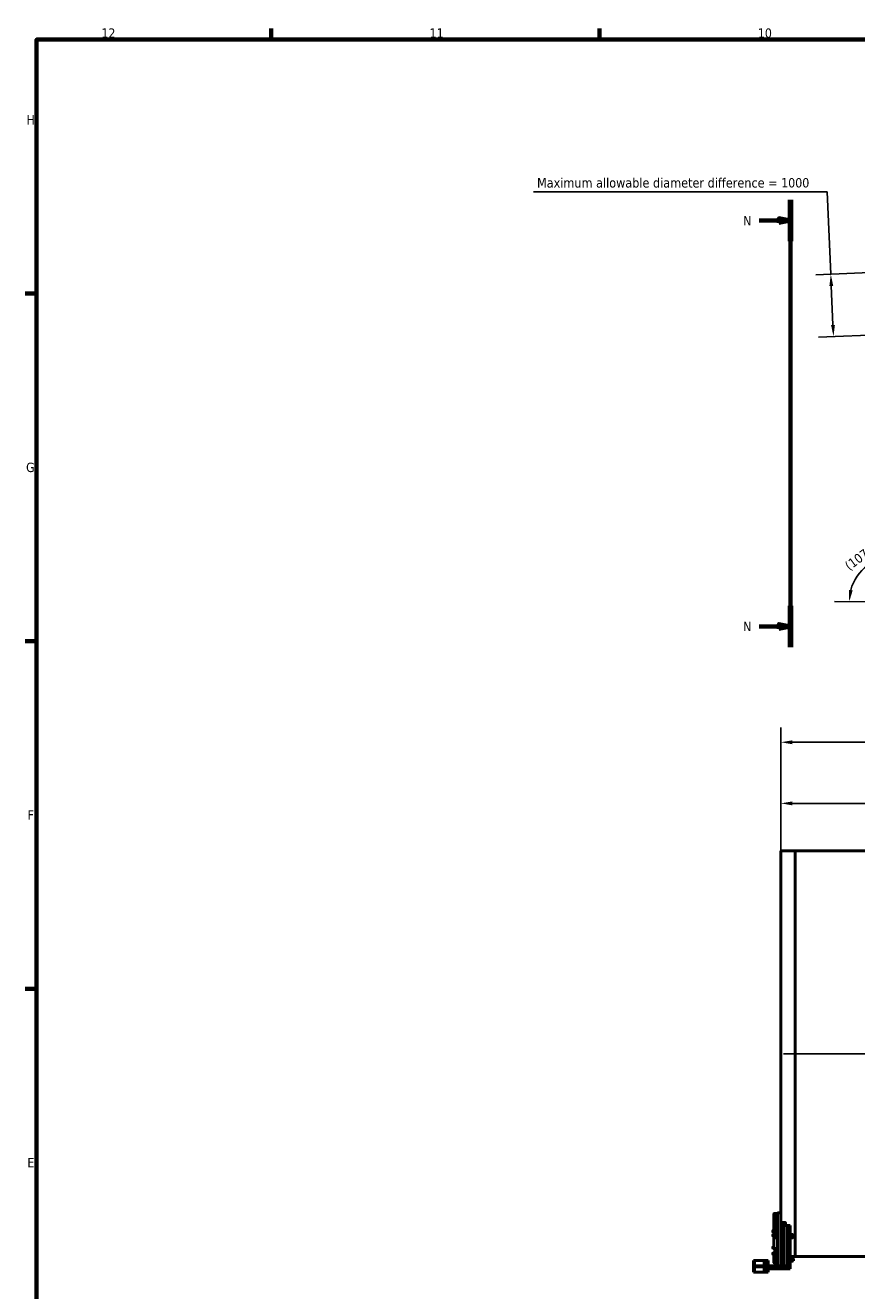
# Model space of a CAD drawing. Header units: millimetres. Extents: x 0 to 63075, y 0 to 44550.
# Tile 8 of 49: x 1320 to 14633, y 23006 to 43280. Entities that reach past the tile are written whole.
import ezdxf

# ---------------------------------------------------------------- set-up
doc = ezdxf.new("R2010")
doc.units = ezdxf.units.MM
doc.header["$LTSCALE"] = 75
doc.linetypes.add('CHAIN', pattern=[0.3543, 0.2362, -0.0295, 0.0591, -0.0295])
for name, color, linetype, lineweight in [('Border (ISO)', 7, 'Continuous', 70), ('Centerline (ISO)', 7, 'Continuous', 25), ('Dimension (ISO)', 7, 'Continuous', 25), ('Section Line (ISO)', 7, 'CHAIN', 70), ('Visible (ISO)', 7, 'Continuous', 50)]:
    doc.layers.add(name, color=color, linetype=linetype, lineweight=lineweight)
doc.styles.add('Label Text (ISO)', font='tahoma.ttf')
doc.styles.add('Note Text (ISO)', font='tahoma.ttf')
doc.dimstyles.new('Default (ISO)', dxfattribs={"dimscale": 75, "dimtxt": 2, "dimasz": 2.5, "dimexe": 3.175, "dimexo": 0, "dimgap": 0.762, "dimtad": 1, "dimrnd": 1e-08, "dimtxsty": 'Note Text (ISO)', "dimcen": 0.09, "dimdle": 10, "dimclrd": 256, "dimclre": 256, "dimclrt": 256, "dimazin": 2, "dimtfac": 1, "dimtmove": 0, "dimatfit": 3, "dimfxl": 1, "dimtolj": 1, "dimtzin": 0, "dimlwd": -1, "dimlwe": -1, "dimarcsym": 0})

# ---------------------------------------------------------------- blocks, each defined once
blk = doc.blocks.new('Borders Default Border')
at = {"layer": 'Border (ISO)'}
for p, q in [((70.08, 574), (70.08, 576.4)), ((140.17, 574), (140.17, 576.4)), ((20, 519.75), (17.6, 519.75)), ((20, 445.5), (17.6, 445.5)), ((20, 371.25), (17.6, 371.25))]:
    blk.add_line(p, q, dxfattribs=at)
at = {"layer": 'Border (ISO)', "flags": 128}
blk.add_lwpolyline([(20, 20), (20, 574), (821, 574), (821, 20), (20, 20)], dxfattribs=at)
at = {"layer": 'Border (ISO)', "char_height": 2, "attachment_point": 7, "style": 'Label Text (ISO)'}
for s, insert in [('12', (33.84, 574.4)), ('11', (103.92, 574.4)), ('10', (174.01, 574.36)), ('H', (17.87, 555.87)), ('G', (17.77, 481.59)), ('F', (18.08, 407.37)), ('E', (18.03, 333.12))]:
    blk.add_mtext(s, dxfattribs=dict(at, insert=insert))
blk = doc.blocks.new('*D7')
at = {"layer": 'Defpoints', "color": 0, "transparency": 16777216}
for p in [(13418, 30814), (13418, 30054), (23168, 26804)]:
    blk.add_point(p, dxfattribs=at)
at = {"layer": 'Dimension (ISO)', "transparency": 16777216}
for p, q in [((13418, 30054), (13418, 31052)), ((23168, 26804), (23168, 31052)), ((22980, 30814), (13605, 30814))]:
    blk.add_line(p, q, dxfattribs=at)
for points in [[(13605, 30845), (13605, 30782), (13418, 30814)], [(22980, 30845), (22980, 30782), (23168, 30814)]]:
    blk.add_solid(points, dxfattribs=at)
at = {"layer": 'Dimension (ISO)', "transparency": 16777216, "insert": (17665, 31027), "char_height": 150, "attachment_point": 1, "style": 'Note Text (ISO)'}
blk.add_mtext('\\A1;9750', dxfattribs=at)
blk = doc.blocks.new('*D15')
at = {"layer": 'Defpoints', "color": 0, "transparency": 16777216}
for p in [(40267, 31793), (13418, 30054), (40267, 30054)]:
    blk.add_point(p, dxfattribs=at)
at = {"layer": 'Dimension (ISO)', "transparency": 16777216}
for p, q in [((13418, 30054), (13418, 32031)), ((40267, 30054), (40267, 32031)), ((13605, 31793), (40080, 31793))]:
    blk.add_line(p, q, dxfattribs=at)
for points in [[(13605, 31824), (13605, 31761), (13418, 31793)], [(40080, 31824), (40080, 31761), (40267, 31793)]]:
    blk.add_solid(points, dxfattribs=at)
at = {"layer": 'Dimension (ISO)', "transparency": 16777216, "insert": (26571, 32006), "char_height": 150, "attachment_point": 1, "style": 'Note Text (ISO)'}
blk.add_mtext('\\A1;30000', dxfattribs=at)
blk = doc.blocks.new('*D34')
at = {"layer": 'Defpoints', "color": 0, "transparency": 16777216}
for p in [(39607, 40381), (14219, 39291), (15835, 38359)]:
    blk.add_point(p, dxfattribs=at)
at = {"layer": 'Dimension (ISO)', "transparency": 16777216}
for p, q in [((9457, 40612), (14162, 40612)), ((14162, 40612), (14219, 39291)), ((39607, 40381), (13981, 39280)), ((14254, 38479), (14227, 39103)), ((15835, 38359), (14024, 38281))]:
    blk.add_line(p, q, dxfattribs=at)
for points in [[(14258, 39105), (14196, 39102), (14219, 39291)], [(14285, 38480), (14223, 38478), (14262, 38292)]]:
    blk.add_solid(points, dxfattribs=at)
at = {"layer": 'Dimension (ISO)', "transparency": 16777216, "insert": (9514, 40833), "char_height": 150, "attachment_point": 1, "style": 'Note Text (ISO)'}
blk.add_mtext('\\A1;\\fTahoma|b0|i0;\\H152.8662;Maximum allowable diameter difference = \\fTahoma|b0|i0;\\H150.0000;1000', dxfattribs=at)
blk = doc.blocks.new('2dTransSection3')
at = {"layer": 'Section Line (ISO)', "linetype": 'Continuous'}
for p, q in [((180.99, 539.77), (180.99, 444.24)), ((174.32, 535.34), (178.49, 535.34)), ((180.99, 535.34), (178.49, 535.84)), ((178.49, 535.84), (178.49, 534.84)), ((178.49, 535.34), (180.99, 535.34)), ((178.49, 534.84), (180.99, 535.34)), ((180.99, 448.66), (178.49, 449.16)), ((178.49, 449.16), (178.49, 448.16)), ((174.32, 448.66), (178.49, 448.66)), ((178.49, 448.66), (180.99, 448.66)), ((178.49, 448.16), (180.99, 448.66))]:
    blk.add_line(p, q, dxfattribs=at)
at = {"layer": 'Section Line (ISO)', "linetype": 'Continuous', "lineweight": 140}
for p, q in [((180.99, 539.77), (180.99, 530.92)), ((180.99, 453.08), (180.99, 444.24))]:
    blk.add_line(p, q, dxfattribs=at)
at = {"layer": 'Section Line (ISO)', "linetype": 'Continuous', "flags": 128}
for points in [[(178.49, 534.84), (180.99, 535.34), (178.49, 535.84), (178.49, 534.84)], [(178.49, 448.16), (180.99, 448.66), (178.49, 449.16), (178.49, 448.16)]]:
    blk.add_lwpolyline(points, dxfattribs=at)
at = {"layer": 'Section Line (ISO)'}
for points in [[(178.49, 534.84), (180.99, 535.34), (178.49, 535.84), (178.49, 534.84)], [(178.49, 448.16), (180.99, 448.66), (178.49, 449.16), (178.49, 448.16)]]:
    blk.add_solid(points, dxfattribs=at)
at = {"layer": 'Section Line (ISO)', "char_height": 2, "attachment_point": 7, "style": 'Label Text (ISO)'}
for insert in [(170.86, 534.34), (170.86, 447.66)]:
    blk.add_mtext('N', dxfattribs=dict(at, insert=insert))
blk = doc.blocks.new('*D60')
at = {"layer": 'Defpoints', "color": 0, "transparency": 16777216}
for p in [(15898, 36237), (15004, 34728), (15236, 34044), (15237, 34044)]:
    blk.add_point(p, dxfattribs=at)
at = {"layer": 'Dimension (ISO)', "transparency": 16777216}
blk.add_line((15236, 34044), (14276, 34046), dxfattribs=at)
blk.add_arc((15237, 34044), 723, 88.1379, 164.9486, dxfattribs=at)
for points in [[(15265, 34796), (15255, 34735), (15445, 34735)], [(14570, 34227), (14508, 34235), (14514, 34045)]]:
    blk.add_solid(points, dxfattribs=at)
at = {"layer": 'Dimension (ISO)', "transparency": 16777216, "insert": (14425, 34659), "char_height": 150, "attachment_point": 1, "rotation": 36.5432, "style": 'Note Text (ISO)'}
blk.add_mtext('\\A1;(107°)', dxfattribs=at)

msp = doc.modelspace()

# ---------------------------------------------------------------- linework, layer by layer
at = {"layer": 'Centerline (ISO)', "linetype": 'Continuous'}
msp.add_line((13462.2977, 26803.5925), (40222.8084, 26803.5925), dxfattribs=at)
at = {"layer": 'Visible (ISO)'}
for p, q in [((13417.7977, 30053.5925), (13417.7977, 24254.1374)), ((13649.7977, 30053.5925), (13417.7977, 30053.5925)), ((13649.7977, 30053.5925), (13649.7977, 23553.5925)), ((13649.7977, 30053.5925), (26924.5524, 30053.5925)), ((13649.7977, 23553.5925), (13649.7977, 30053.5925)), ((13305.7977, 24234.3765), (13305.7977, 24207.5297)), ((13305.7977, 24207.5297), (13305.7977, 23973.7029)), ((13315.7977, 23980.4111), (13315.7977, 24207.5297)), ((13319.7977, 24245.1611), (13367.7977, 24245.1611)), ((13319.7977, 24241.3765), (13367.7977, 24241.3765)), ((13367.7977, 24214.5297), (13319.7977, 24214.5297)), ((13367.7977, 24209.5297), (13319.7977, 24209.5297)), ((13322.7977, 24205.6186), (13322.7977, 24209.2788)), ((13322.7977, 23980.7029), (13322.7977, 24205.6186)), ((13367.7977, 24234.1374), (13367.7977, 24254.1374)), ((13417.7977, 24254.1374), (13367.7977, 24254.1374)), ((13367.7977, 24234.1374), (13367.7977, 23404.1374)), ((13417.7977, 24254.1374), (13417.7977, 24234.1374)), ((13417.7977, 24234.1374), (13417.7977, 23404.1374)), ((13292.7976, 23967.2031), (13293.8025, 23968.9436)), ((13292.7976, 23967.2031), (13292.7976, 23965.5055)), ((13292.7976, 23965.5055), (13292.7976, 23955.0255)), ((13292.7976, 23955.0255), (13292.7976, 23944.7231)), ((13292.7976, 23944.7231), (13292.7976, 23943.2031)), ((13292.7976, 23943.2031), (13293.8025, 23941.4627)), ((13301.9976, 23969.058), (13293.8694, 23969.058)), ((13301.9976, 23961.9529), (13293.8694, 23961.9529)), ((13301.9976, 23948.098), (13293.8694, 23948.098)), ((13301.9976, 23941.3482), (13293.8694, 23941.3482)), ((13301.9976, 23969.058), (13301.9976, 23961.9529)), ((13301.9976, 23966.4481), (13302.7977, 23966.4481)), ((13301.9976, 23961.9529), (13301.9976, 23948.098)), ((13301.9976, 23948.098), (13301.9976, 23941.3482)), ((13301.9976, 23943.9581), (13302.7977, 23943.9581)), ((13302.7977, 23969.4531), (13303.5477, 23970.2031)), ((13302.7977, 23940.9531), (13302.7977, 23969.4531)), ((13302.7977, 23940.9531), (13303.5477, 23940.2031)), ((13303.5477, 23970.2031), (13303.5477, 23940.2031)), ((13303.5477, 23970.2031), (13305.7977, 23970.2031)), ((13303.5477, 23940.2031), (13305.7977, 23940.2031)), ((13305.7977, 23973.7029), (13305.7977, 23946.8561)), ((13305.7977, 23939.3561), (13305.7977, 23946.8561)), ((13305.7977, 23939.3561), (13305.7977, 23932.526)), ((13305.7977, 23928.1958), (13305.7977, 23932.526)), ((13305.7977, 23694.6958), (13305.7977, 23928.1958)), ((13315.7977, 23946.8561), (13315.7977, 23939.3561)), ((13318.0477, 23940.2031), (13315.7977, 23940.2031)), ((13315.7977, 23932.526), (13315.7977, 23939.3561)), ((13315.7977, 23932.526), (13315.7977, 23928.1958)), ((13318.0477, 23940.2031), (13318.0477, 23948.6545)), ((13318.7977, 23940.9531), (13318.0477, 23940.2031)), ((13318.7977, 23948.7926), (13318.7977, 23940.9531)), ((13318.7977, 23947.2031), (13322.7977, 23947.2031)), ((13319.7977, 24003.0009), (13322.7977, 24003.0009)), ((13319.7977, 23980.7029), (13367.7977, 23980.7029)), ((13367.7977, 23953.8561), (13319.7977, 23953.8561)), ((13367.7977, 23948.8561), (13319.7977, 23948.8561)), ((13319.7977, 23924.7317), (13367.7977, 23924.7317)), ((13322.7977, 23924.7317), (13322.7977, 23948.8561)), ((13354.7976, 24034.783), (13355.247, 24035.5614)), ((13354.7976, 24034.783), (13354.7976, 24034.0521)), ((13354.7976, 24034.0521), (13354.7976, 24024.8459)), ((13354.7976, 24024.8459), (13354.7976, 24013.5769)), ((13354.7976, 24013.5769), (13354.7976, 24010.783)), ((13354.7976, 24010.783), (13355.247, 24010.0046)), ((13363.9976, 24036.4332), (13355.8694, 24036.4332)), ((13363.9976, 24031.6709), (13355.8694, 24031.6709)), ((13363.9976, 24018.0208), (13355.8694, 24018.0208)), ((13363.9976, 24009.1329), (13355.8694, 24009.1329)), ((13363.9976, 24036.4332), (13363.9976, 24031.6709)), ((13363.9976, 24034.028), (13364.7977, 24034.028)), ((13363.9976, 24031.6709), (13363.9976, 24018.0208)), ((13363.9976, 24018.0208), (13363.9976, 24009.1329)), ((13363.9976, 24011.538), (13364.7977, 24011.538)), ((13364.7977, 24037.033), (13365.5477, 24037.783)), ((13364.7977, 24008.533), (13364.7977, 24037.033)), ((13364.7977, 24008.533), (13365.5477, 24007.783)), ((13365.5477, 24037.783), (13365.5477, 24007.783)), ((13365.5477, 24037.783), (13367.7977, 24037.783)), ((13365.5477, 24007.783), (13367.7977, 24007.783)), ((13437.7977, 23986.2045), (13417.7977, 23986.2045)), ((13437.7977, 24017.3354), (13437.7977, 24062.6508)), ((13440.0477, 24037.783), (13437.7977, 24037.783)), ((13437.7977, 24017.3354), (13437.7977, 24004.0462)), ((13440.0477, 24007.783), (13437.7977, 24007.783)), ((13437.7977, 24004.0462), (13437.7977, 23987.1414)), ((13437.7977, 23987.1414), (13437.7977, 23986.2045)), ((13440.0477, 24007.783), (13440.0477, 24037.783)), ((13440.7977, 24037.033), (13440.0477, 24037.783)), ((13440.7977, 24008.533), (13440.0477, 24007.783)), ((13440.7977, 24037.033), (13440.7977, 24008.533)), ((13440.7977, 24034.033), (13441.675, 24035.5526)), ((13440.7977, 24011.533), (13441.675, 24010.0135)), ((13442.0113, 24048.4228), (13467.7977, 24048.4228)), ((13442.3025, 24036.4286), (13454.0929, 24036.4286)), ((13442.3025, 24027.5206), (13454.0929, 24027.5206)), ((13442.3025, 24013.875), (13454.0929, 24013.875)), ((13442.3025, 24009.1374), (13454.0929, 24009.1374)), ((13455.5977, 24034.033), (13454.7204, 24035.5526)), ((13455.5977, 24011.533), (13454.7204, 24010.0135)), ((13455.5977, 24011.533), (13455.5977, 24034.033)), ((13455.5977, 24030.783), (13463.5707, 24030.783)), ((13455.5977, 24014.783), (13463.5707, 24014.783)), ((13457.7977, 24098.9031), (13482.7977, 24098.9031)), ((13482.7977, 24080.777), (13457.7977, 24080.777)), ((13463.5707, 24014.783), (13463.5707, 24030.783)), ((13464.7977, 24029.5561), (13463.5707, 24030.783)), ((13464.7977, 24016.0099), (13463.5707, 24014.783)), ((13464.7977, 24029.5561), (13464.7977, 24016.0099)), ((13467.7977, 24048.4228), (13467.7977, 24033.4228)), ((13467.7977, 24033.4228), (13467.7977, 24048.4228)), ((13467.7977, 24048.4228), (13517.7977, 24048.4228)), ((13467.7977, 24033.4228), (13467.7977, 23404.1374)), ((13467.7977, 23404.1374), (13467.7977, 24033.4228)), ((13492.7977, 24076.5508), (13492.7977, 24094.6769)), ((13492.7977, 24076.5508), (13492.7977, 24048.4228)), ((13517.7977, 24048.4228), (13517.7977, 24033.4228)), ((13517.7977, 24033.4228), (13517.7977, 24048.4228)), ((13517.7977, 24048.4228), (13567.7977, 24048.4228)), ((13517.7977, 24033.4228), (13517.7977, 23404.1374)), ((13517.7977, 23404.1374), (13517.7977, 24033.4228)), ((13567.7977, 24048.4228), (13567.7977, 24033.4228)), ((13567.7977, 24033.4228), (13567.7977, 23404.1374)), ((13292.7976, 23904.7519), (13293.3684, 23905.7405)), ((13292.7976, 23904.7519), (13292.7976, 23902.2721)), ((13292.7976, 23902.2721), (13292.7976, 23891.1855)), ((13292.7976, 23891.1855), (13292.7976, 23881.6653)), ((13292.7976, 23881.6653), (13292.7976, 23880.7519)), ((13292.7976, 23880.7519), (13293.3684, 23879.7632)), ((13301.9976, 23906.4897), (13293.8694, 23906.4897)), ((13301.9976, 23898.0544), (13293.8694, 23898.0544)), ((13301.9976, 23884.3166), (13293.8694, 23884.3166)), ((13301.9976, 23879.014), (13293.8694, 23879.014)), ((13301.9976, 23906.4897), (13301.9976, 23898.0544)), ((13301.9976, 23903.9969), (13302.7977, 23903.9969)), ((13301.9976, 23898.0544), (13301.9976, 23884.3166)), ((13301.9976, 23884.3166), (13301.9976, 23879.014)), ((13301.9976, 23881.5069), (13302.7977, 23881.5069)), ((13302.7977, 23907.0019), (13303.5477, 23907.7519)), ((13302.7977, 23878.5019), (13302.7977, 23907.0019)), ((13302.7977, 23878.5019), (13303.5477, 23877.7519)), ((13303.5477, 23907.7519), (13303.5477, 23877.7519)), ((13303.5477, 23907.7519), (13305.7977, 23907.7519)), ((13303.5477, 23877.7519), (13305.7977, 23877.7519)), ((13367.7977, 23916.0715), (13319.7977, 23916.0715)), ((13340.2976, 23906.6374), (13340.2976, 23892.8874)), ((13340.2976, 23892.8874), (13340.2976, 23865.3874)), ((13340.2976, 23865.3874), (13340.2976, 23851.6374)), ((13361.9976, 23906.6374), (13342.7538, 23906.6374)), ((13361.9976, 23879.1374), (13342.7538, 23879.1374)), ((13361.9976, 23851.6374), (13342.7538, 23851.6374)), ((13361.9976, 23906.6374), (13361.9976, 23879.1374)), ((13361.9976, 23904.6924), (13362.7977, 23904.6924)), ((13361.9976, 23879.1374), (13361.9976, 23851.6374)), ((13361.9976, 23853.5824), (13362.7977, 23853.5824)), ((13362.7977, 23910.8874), (13364.0477, 23912.1374)), ((13362.7977, 23847.3874), (13362.7977, 23910.8874)), ((13362.7977, 23847.3874), (13364.0477, 23846.1374)), ((13364.0477, 23912.1374), (13364.0477, 23846.1374)), ((13364.0477, 23912.1374), (13367.7977, 23912.1374)), ((13364.0477, 23846.1374), (13367.7977, 23846.1374)), ((13571.5477, 23912.1374), (13567.7977, 23912.1374)), ((13571.5477, 23846.1374), (13567.7977, 23846.1374)), ((13571.5477, 23846.1374), (13571.5477, 23912.1374)), ((13572.7977, 23910.8874), (13571.5477, 23912.1374)), ((13572.7977, 23847.3874), (13571.5477, 23846.1374)), ((13572.7977, 23910.8874), (13572.7977, 23847.3874)), ((13572.7977, 23904.6874), (13573.9236, 23906.6374)), ((13572.7977, 23853.5874), (13573.9236, 23851.6374)), ((13576.3798, 23906.6374), (13600.2157, 23906.6374)), ((13576.3798, 23879.1374), (13600.2157, 23879.1374)), ((13576.3798, 23851.6374), (13600.2157, 23851.6374)), ((13603.7977, 23904.6874), (13602.6719, 23906.6374)), ((13603.7977, 23853.5874), (13602.6719, 23851.6374)), ((13603.7977, 23853.5874), (13603.7977, 23904.6874)), ((13603.7977, 23897.1374), (13620.3438, 23897.1374)), ((13603.7977, 23861.1374), (13620.3438, 23861.1374)), ((13620.3438, 23861.1374), (13620.3438, 23897.1374)), ((13622.7977, 23894.6836), (13620.3438, 23897.1374)), ((13622.7977, 23863.5912), (13620.3438, 23861.1374)), ((13622.7977, 23894.6836), (13622.7977, 23863.5912)), ((13292.7976, 23706.5295), (13293.8025, 23708.2699)), ((13292.7976, 23706.5295), (13292.7976, 23704.8318)), ((13292.7976, 23704.8318), (13292.7976, 23694.3518)), ((13292.7976, 23694.3518), (13292.7976, 23684.0495)), ((13292.7976, 23684.0495), (13292.7976, 23682.5295)), ((13292.7976, 23682.5295), (13293.8025, 23680.789)), ((13292.7976, 23611.4665), (13293.3684, 23612.4552)), ((13292.7976, 23611.4665), (13292.7976, 23608.9867)), ((13292.7976, 23608.9867), (13292.7976, 23597.9001)), ((13292.7976, 23597.9001), (13292.7976, 23588.3799)), ((13292.7976, 23588.3799), (13292.7976, 23587.4665)), ((13292.7976, 23587.4665), (13293.3684, 23586.4778)), ((13301.9976, 23708.3844), (13293.8694, 23708.3844)), ((13301.9976, 23701.2792), (13293.8694, 23701.2792)), ((13301.9976, 23687.4244), (13293.8694, 23687.4244)), ((13301.9976, 23680.6746), (13293.8694, 23680.6746)), ((13301.9976, 23613.2043), (13293.8694, 23613.2043)), ((13301.9976, 23604.769), (13293.8694, 23604.769)), ((13301.9976, 23591.0312), (13293.8694, 23591.0312)), ((13301.9976, 23585.7286), (13293.8694, 23585.7286)), ((13301.9976, 23708.3844), (13301.9976, 23701.2792)), ((13301.9976, 23705.7745), (13302.7977, 23705.7745)), ((13301.9976, 23701.2792), (13301.9976, 23687.4244)), ((13301.9976, 23687.4244), (13301.9976, 23680.6746)), ((13301.9976, 23683.2845), (13302.7977, 23683.2845)), ((13301.9976, 23613.2043), (13301.9976, 23604.769)), ((13301.9976, 23610.7115), (13302.7977, 23610.7115)), ((13301.9976, 23604.769), (13301.9976, 23591.0312)), ((13301.9976, 23591.0312), (13301.9976, 23585.7286)), ((13301.9976, 23588.2215), (13302.7977, 23588.2215)), ((13302.7977, 23708.7795), (13303.5477, 23709.5295)), ((13302.7977, 23680.2795), (13302.7977, 23708.7795)), ((13302.7977, 23680.2795), (13303.5477, 23679.5295)), ((13302.7977, 23613.7165), (13303.5477, 23614.4665)), ((13302.7977, 23585.2165), (13302.7977, 23613.7165)), ((13302.7977, 23585.2165), (13303.5477, 23584.4665)), ((13303.5477, 23709.5295), (13303.5477, 23679.5295)), ((13303.5477, 23709.5295), (13305.7977, 23709.5295)), ((13303.5477, 23679.5295), (13305.7977, 23679.5295)), ((13303.5477, 23614.4665), (13303.5477, 23584.4665)), ((13303.5477, 23614.4665), (13305.7977, 23614.4665)), ((13303.5477, 23584.4665), (13305.7977, 23584.4665)), ((13305.7977, 23675.8561), (13305.7977, 23694.6958)), ((13305.7977, 23675.1862), (13305.7977, 23675.8561)), ((13305.7977, 23675.1862), (13315.7977, 23675.1862)), ((13305.7977, 23613.1841), (13305.7977, 23617.0594)), ((13305.7977, 23617.0594), (13315.7977, 23617.0594)), ((13305.7977, 23592.7223), (13305.7977, 23613.1841)), ((13305.7977, 23586.7257), (13305.7977, 23592.7223)), ((13305.7977, 23575.4782), (13305.7977, 23586.7257)), ((13305.7977, 23575.4782), (13305.7977, 23569.4816)), ((13305.7977, 23564.6097), (13305.7977, 23569.4816)), ((13305.7977, 23459.5576), (13305.7977, 23564.6097)), ((13315.7977, 23683.0769), (13315.7977, 23675.8561)), ((13318.0477, 23679.5295), (13315.7977, 23679.5295)), ((13315.7977, 23675.8561), (13315.7977, 23675.1862)), ((13315.7977, 23617.0594), (13315.7977, 23613.1841)), ((13318.0477, 23614.4665), (13315.7977, 23614.4665)), ((13315.7977, 23592.7223), (13315.7977, 23613.1841)), ((13315.7977, 23592.7223), (13315.7977, 23586.7257)), ((13315.7977, 23586.7257), (13315.7977, 23575.4782)), ((13318.0477, 23584.4665), (13315.7977, 23584.4665)), ((13315.7977, 23569.4816), (13315.7977, 23575.4782)), ((13315.7977, 23569.4816), (13315.7977, 23564.6097)), ((13318.0477, 23679.5295), (13318.0477, 23682.6666)), ((13318.7977, 23680.2795), (13318.0477, 23679.5295)), ((13318.0477, 23584.4665), (13318.0477, 23614.4665)), ((13318.7977, 23613.7165), (13318.0477, 23614.4665)), ((13318.7977, 23585.2165), (13318.0477, 23584.4665)), ((13318.7977, 23682.6024), (13318.7977, 23680.2795)), ((13318.7977, 23613.7165), (13318.7977, 23585.2165)), ((13318.7977, 23610.7165), (13319.2328, 23611.47)), ((13318.7977, 23588.2165), (13319.2328, 23587.4629)), ((13319.7977, 23682.5715), (13367.7977, 23682.5715)), ((13319.7977, 23560.7122), (13367.7977, 23560.7122)), ((13367.7977, 23550.9685), (13319.7977, 23550.9685)), ((13320.3025, 23611.6312), (13324.7129, 23611.6312)), ((13320.3025, 23611.2946), (13324.7129, 23611.2946)), ((13320.3025, 23599.1299), (13324.7129, 23599.1299)), ((13320.3025, 23587.3017), (13324.7129, 23587.3017)), ((13322.7977, 23611.6312), (13322.7977, 23682.5715)), ((13322.7977, 23560.7122), (13322.7977, 23587.3017)), ((13326.2177, 23610.7165), (13325.7827, 23611.47)), ((13326.2177, 23588.2165), (13325.7827, 23587.4629)), ((13326.2177, 23610.7165), (13326.2177, 23588.2165)), ((13326.2177, 23610.7165), (13331.2177, 23610.7165)), ((13326.2177, 23588.2165), (13331.2177, 23588.2165)), ((13331.2177, 23610.7165), (13331.2177, 23588.2165)), ((13331.2177, 23607.4665), (13341.5707, 23607.4665)), ((13331.2177, 23591.4665), (13341.5707, 23591.4665)), ((13340.2976, 23531.6374), (13340.2976, 23517.8874)), ((13340.2976, 23517.8874), (13340.2976, 23490.3874)), ((13341.5707, 23591.4665), (13341.5707, 23607.4665)), ((13342.7977, 23606.2396), (13341.5707, 23607.4665)), ((13342.7977, 23592.6934), (13341.5707, 23591.4665)), ((13361.9976, 23531.6374), (13342.7538, 23531.6374)), ((13342.7977, 23606.2396), (13342.7977, 23592.6934)), ((13361.9976, 23531.6374), (13361.9976, 23504.1374)), ((13361.9976, 23529.6924), (13362.7977, 23529.6924)), ((13362.7977, 23535.8874), (13364.0477, 23537.1374)), ((13362.7977, 23472.3874), (13362.7977, 23535.8874)), ((13364.0477, 23537.1374), (13364.0477, 23471.1374)), ((13364.0477, 23537.1374), (13367.7977, 23537.1374)), ((13649.7977, 23553.5925), (13567.7977, 23553.5925)), ((13571.5477, 23537.1374), (13567.7977, 23537.1374)), ((13571.5477, 23471.1374), (13571.5477, 23537.1374)), ((13572.7977, 23535.8874), (13571.5477, 23537.1374)), ((13572.7977, 23535.8874), (13572.7977, 23472.3874)), ((13572.7977, 23529.6874), (13573.9236, 23531.6374)), ((13576.3798, 23531.6374), (13600.2157, 23531.6374)), ((13603.7977, 23529.6874), (13602.6719, 23531.6374)), ((13603.7977, 23478.5874), (13603.7977, 23529.6874)), ((13603.7977, 23522.1374), (13620.3438, 23522.1374)), ((13620.3438, 23486.1374), (13620.3438, 23522.1374)), ((13622.7977, 23519.6836), (13620.3438, 23522.1374)), ((13622.7977, 23519.6836), (13622.7977, 23488.5912)), ((13649.7977, 23553.5925), (26924.5524, 23553.5925)), ((12996.1414, 23490.1374), (12981.1414, 23490.1374)), ((12981.1414, 23490.1374), (12981.1414, 23304.1374)), ((12996.1414, 23490.1374), (13152.1414, 23490.1374)), ((12996.1414, 23419.6374), (12996.1414, 23490.1374)), ((12996.1414, 23304.1374), (12996.1414, 23374.6374)), ((13137.1414, 23404.6374), (13011.1414, 23404.6374)), ((13011.1414, 23389.6374), (13137.1414, 23389.6374)), ((13152.1414, 23490.1374), (13152.1414, 23419.6374)), ((13167.1414, 23490.1374), (13152.1414, 23490.1374)), ((13152.1414, 23374.6374), (13152.1414, 23304.1374)), ((13167.1414, 23304.1374), (13167.1414, 23490.1374)), ((13167.6414, 23490.1374), (13167.6414, 23304.1374)), ((13167.6414, 23490.1374), (13217.6414, 23490.1374)), ((13217.6414, 23490.1374), (13217.6414, 23304.1374)), ((13217.7977, 23404.1374), (13237.7977, 23404.1374)), ((13217.7977, 23354.1374), (13217.7977, 23404.1374)), ((13217.7977, 23354.1374), (13237.7977, 23354.1374)), ((13547.7977, 23404.1374), (13237.7977, 23404.1374)), ((13547.7977, 23354.1374), (13237.7977, 23354.1374)), ((13319.7977, 23445.9164), (13367.7977, 23445.9164)), ((13340.2976, 23490.3874), (13340.2976, 23476.6374)), ((13361.9976, 23504.1374), (13342.7538, 23504.1374)), ((13361.9976, 23476.6374), (13342.7538, 23476.6374)), ((13361.9976, 23504.1374), (13361.9976, 23476.6374)), ((13361.9976, 23478.5824), (13362.7977, 23478.5824)), ((13362.7977, 23472.3874), (13364.0477, 23471.1374)), ((13364.0477, 23471.1374), (13367.7977, 23471.1374)), ((13417.7977, 23404.1374), (13367.7977, 23404.1374)), ((13427.7977, 23404.1374), (13417.7977, 23414.1374)), ((13547.7977, 23404.1374), (13567.7977, 23404.1374)), ((13547.7977, 23354.1374), (13567.7977, 23354.1374)), ((13571.5477, 23471.1374), (13567.7977, 23471.1374)), ((13567.7977, 23354.1374), (13567.7977, 23404.1374)), ((13572.7977, 23472.3874), (13571.5477, 23471.1374)), ((13572.7977, 23478.5874), (13573.9236, 23476.6374)), ((13576.3798, 23504.1374), (13600.2157, 23504.1374)), ((13576.3798, 23476.6374), (13600.2157, 23476.6374)), ((13603.7977, 23478.5874), (13602.6719, 23476.6374)), ((13603.7977, 23486.1374), (13620.3438, 23486.1374)), ((13622.7977, 23488.5912), (13620.3438, 23486.1374)), ((12981.1414, 23304.1374), (12996.1414, 23304.1374)), ((13152.1414, 23304.1374), (12996.1414, 23304.1374)), ((13152.1414, 23304.1374), (13167.1414, 23304.1374)), ((13167.6414, 23304.1374), (13217.6414, 23304.1374))]:
    msp.add_line(p, q, dxfattribs=at)
for centre, start, end in [((13011.1414, 23419.6374), 180, 270), ((13011.1414, 23374.6374), 90, 180), ((13137.1414, 23419.6374), 270, 0), ((13137.1414, 23374.6374), 0, 90)]:
    msp.add_arc(centre, 15, start, end, dxfattribs=at)
for centre, major_axis, ratio, start_param, end_param in [((13319.7977, 24234.3765), (-14, 0), 0.5, 4.7123889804, 6.2831853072), ((13319.7977, 24207.5297), (-14, 0), 0.5, 4.7123889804, 6.2831853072), ((13319.7977, 24233.0368), (-14, 0), 0.8660254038, 4.7123889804, 6.0186645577), ((13319.7977, 24207.5297), (-4, 0), 0.5, 4.7123889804, 6.2831853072), ((13317.7977, 24200.6186), (9.6593, 9.6593), 0.2679491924, 0.73279442, 0.7853981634), ((13372.7977, 24200.6186), (-9.6593, 9.6593), 0.2679491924, 5.4977871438, 5.5503908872), ((13319.7977, 23973.7029), (-14, 0), 0.5, 4.7123889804, 6.2831853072), ((13319.7977, 23946.8561), (-14, 0), 0.5, 4.7123889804, 6.2831853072), ((13319.7977, 23928.1958), (-14, 0), 0.8660254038, 0, 1.5707963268), ((13319.7977, 23999.5368), (-4, 0), 0.8660254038, 4.7123889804, 6.2831853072), ((13319.7977, 23946.8561), (-4, 0), 0.5, 4.7123889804, 6.2831853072), ((13319.7977, 23928.1958), (-4, 0), 0.8660254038, 0, 1.5707963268), ((13457.7977, 24062.6508), (-40, 0), 0.906307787, 4.7123889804, 6.2831853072), ((13457.7977, 24062.6508), (-20, 0), 0.906307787, 4.7123889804, 6.2831853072), ((13457.7977, 24037.2937), (-20, 0), 0.906307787, 4.7123889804, 6.256187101), ((13457.7977, 24051.1937), (10, 0), 0.4226182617, 5.5681438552, 7.853981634), ((13482.7977, 24094.6769), (10, 0), 0.4226182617, 0, 1.5707963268), ((13482.7977, 24076.5508), (10, 0), 0.4226182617, 0, 1.5707963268), ((13319.7977, 23694.6958), (-14, 0), 0.8660254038, 0, 1.5707963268), ((13319.7977, 23564.6097), (-14, 0), 0.9743700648, 0, 1.5707963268), ((13319.7977, 23564.6097), (-4, 0), 0.9743700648, 0, 1.5707963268), ((13319.7977, 23459.5576), (-14, 0), 0.9743700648, 0, 1.5707963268)]:
    msp.add_ellipse(centre, major_axis=major_axis, ratio=ratio, start_param=start_param, end_param=end_param, dxfattribs=at)
for points, weights in [([(13293.8694, 23969.058), (13292.7976, 23967.1542), (13292.7976, 23965.5055)], [1, 1.0379548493, 1]), ([(13292.7976, 23965.5055), (13292.7976, 23963.8567), (13293.8694, 23961.9529)], [1, 1.0379548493, 1]), ([(13293.8694, 23961.9529), (13292.7976, 23958.2405), (13292.7976, 23955.0255)], [1, 1.0379548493, 1]), ([(13292.7976, 23955.0255), (13292.7976, 23951.8104), (13293.8694, 23948.098)], [1, 1.0379548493, 1]), ([(13293.8694, 23948.098), (13292.7976, 23946.2894), (13292.7976, 23944.7231)], [1, 1.0379548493, 1]), ([(13292.7976, 23944.7231), (13292.7976, 23943.1568), (13293.8694, 23941.3482)], [1, 1.0379548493, 1]), ([(13293.8025, 23968.9436), (13293.8354, 23969.0006), (13293.8694, 23969.058)], [1.00225477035, 1.00116302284, 1]), ([(13355.8694, 24036.4332), (13354.7976, 24035.1571), (13354.7976, 24034.0521)], [1, 1.0379548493, 1]), ([(13354.7976, 24034.0521), (13354.7976, 24032.947), (13355.8694, 24031.6709)], [1, 1.0379548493, 1]), ([(13355.8694, 24031.6709), (13354.7976, 24028.0134), (13354.7976, 24024.8459)], [1, 1.0379548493, 1]), ([(13354.7976, 24024.8459), (13354.7976, 24021.6784), (13355.8694, 24018.0208)], [1, 1.0379548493, 1]), ([(13355.8694, 24018.0208), (13354.7976, 24015.6393), (13354.7976, 24013.5769)], [1, 1.0379548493, 1]), ([(13354.7976, 24013.5769), (13354.7976, 24011.5144), (13355.8694, 24009.1329)], [1, 1.0379548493, 1]), ([(13355.8694, 24009.1329), (13355.4885, 24009.5864), (13355.247, 24010.0046)], [1, 1.01316741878, 1.01719867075]), ([(13442.3025, 24036.4286), (13440.3025, 24031.9746), (13442.3025, 24027.5206)], [1, 1.15470053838, 1]), ([(13442.3025, 24027.5206), (13440.3025, 24020.6978), (13442.3025, 24013.875)], [1, 1.15470053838, 1]), ([(13442.3025, 24013.875), (13440.3025, 24011.5062), (13442.3025, 24009.1374)], [1, 1.15470053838, 1]), ([(13441.675, 24035.5526), (13441.9176, 24035.9727), (13442.3025, 24036.4286)], [1.04387878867, 1.02646777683, 1]), ([(13454.0929, 24027.5206), (13456.0929, 24031.9746), (13454.0929, 24036.4286)], [1, 1.15470053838, 1]), ([(13454.0929, 24036.4286), (13454.4779, 24035.9727), (13454.7204, 24035.5526)], [1, 1.02646777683, 1.04387878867]), ([(13454.0929, 24013.875), (13456.0929, 24020.6978), (13454.0929, 24027.5206)], [1, 1.15470053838, 1]), ([(13454.0929, 24009.1374), (13456.0929, 24011.5062), (13454.0929, 24013.875)], [1, 1.15470053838, 1]), ([(13293.8694, 23906.4897), (13292.7976, 23904.2295), (13292.7976, 23902.2721)], [1, 1.0379548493, 1]), ([(13292.7976, 23902.2721), (13292.7976, 23900.3146), (13293.8694, 23898.0544)], [1, 1.0379548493, 1]), ([(13293.8694, 23898.0544), (13292.7976, 23894.3734), (13292.7976, 23891.1855)], [1, 1.0379548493, 1]), ([(13292.7976, 23891.1855), (13292.7976, 23887.9976), (13293.8694, 23884.3166)], [1, 1.0379548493, 1]), ([(13293.8694, 23884.3166), (13292.7976, 23882.8957), (13292.7976, 23881.6653)], [1, 1.0379548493, 1]), ([(13292.7976, 23881.6653), (13292.7976, 23880.4348), (13293.8694, 23879.014)], [1, 1.0379548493, 1]), ([(13293.3684, 23905.7405), (13293.5777, 23906.103), (13293.8694, 23906.4897)], [1.01477992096, 1.01005230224, 1]), ([(13340.2976, 23906.6374), (13340.2976, 23906.6374), (13342.7538, 23906.6374)], [1, 1.0379548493, 1]), ([(13342.7538, 23851.6374), (13340.2976, 23851.6374), (13340.2976, 23851.6374)], [1, 1.0379548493, 1]), ([(13342.7538, 23906.6374), (13340.2976, 23899.2688), (13340.2976, 23892.8874)], [1, 1.0379548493, 1]), ([(13340.2976, 23892.8874), (13340.2976, 23886.506), (13342.7538, 23879.1374)], [1, 1.0379548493, 1]), ([(13342.7538, 23879.1374), (13340.2976, 23871.7688), (13340.2976, 23865.3874)], [1, 1.0379548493, 1]), ([(13340.2976, 23865.3874), (13340.2976, 23859.006), (13342.7538, 23851.6374)], [1, 1.0379548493, 1]), ([(13573.9236, 23906.6374), (13573.9236, 23906.6374), (13576.3798, 23906.6374)], [1.07735026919, 1.07735026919, 1]), ([(13576.3798, 23851.6374), (13573.9236, 23851.6374), (13573.9236, 23851.6374)], [1, 1.07735026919, 1.07735026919]), ([(13576.3798, 23906.6374), (13571.7964, 23892.8874), (13576.3798, 23879.1374)], [1, 1.15470053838, 1]), ([(13576.3798, 23879.1374), (13571.7964, 23865.3874), (13576.3798, 23851.6374)], [1, 1.15470053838, 1]), ([(13600.2157, 23879.1374), (13604.799, 23892.8874), (13600.2157, 23906.6374)], [1, 1.15470053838, 1]), ([(13600.2157, 23906.6374), (13602.6719, 23906.6374), (13602.6719, 23906.6374)], [1, 1.07735026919, 1.07735026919]), ([(13600.2157, 23851.6374), (13604.799, 23865.3874), (13600.2157, 23879.1374)], [1, 1.15470053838, 1]), ([(13602.6719, 23851.6374), (13602.6719, 23851.6374), (13600.2157, 23851.6374)], [1.07735026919, 1.07735026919, 1]), ([(13293.8694, 23708.3844), (13292.7976, 23706.4806), (13292.7976, 23704.8318)], [1, 1.0379548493, 1]), ([(13292.7976, 23704.8318), (13292.7976, 23703.1831), (13293.8694, 23701.2792)], [1, 1.0379548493, 1]), ([(13293.8694, 23701.2792), (13292.7976, 23697.5668), (13292.7976, 23694.3518)], [1, 1.0379548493, 1]), ([(13292.7976, 23694.3518), (13292.7976, 23691.1368), (13293.8694, 23687.4244)], [1, 1.0379548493, 1]), ([(13293.8694, 23687.4244), (13292.7976, 23685.6158), (13292.7976, 23684.0495)], [1, 1.0379548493, 1]), ([(13292.7976, 23684.0495), (13292.7976, 23682.4832), (13293.8694, 23680.6746)], [1, 1.0379548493, 1]), ([(13293.8694, 23613.2043), (13292.7976, 23610.9441), (13292.7976, 23608.9867)], [1, 1.0379548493, 1]), ([(13292.7976, 23608.9867), (13292.7976, 23607.0293), (13293.8694, 23604.769)], [1, 1.0379548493, 1]), ([(13293.8694, 23604.769), (13292.7976, 23601.088), (13292.7976, 23597.9001)], [1, 1.0379548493, 1]), ([(13292.7976, 23597.9001), (13292.7976, 23594.7122), (13293.8694, 23591.0312)], [1, 1.0379548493, 1]), ([(13293.8694, 23591.0312), (13292.7976, 23589.6104), (13292.7976, 23588.3799)], [1, 1.0379548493, 1]), ([(13292.7976, 23588.3799), (13292.7976, 23587.1494), (13293.8694, 23585.7286)], [1, 1.0379548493, 1]), ([(13293.3684, 23612.4552), (13293.5777, 23612.8176), (13293.8694, 23613.2043)], [1.01477992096, 1.01005230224, 1]), ([(13293.8025, 23708.2699), (13293.8354, 23708.3269), (13293.8694, 23708.3844)], [1.00225477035, 1.00116302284, 1]), ([(13320.3025, 23611.6312), (13318.3025, 23611.4629), (13320.3025, 23611.2946)], [1, 1.15470053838, 1]), ([(13320.3025, 23611.2946), (13318.3025, 23605.2123), (13320.3025, 23599.1299)], [1, 1.15470053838, 1]), ([(13320.3025, 23599.1299), (13318.3025, 23593.2158), (13320.3025, 23587.3017)], [1, 1.15470053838, 1]), ([(13320.3025, 23587.3017), (13319.276, 23587.3881), (13319.2328, 23587.4629)], [1, 1.0738437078, 1.07719130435]), ([(13324.7129, 23611.2946), (13326.7129, 23611.4629), (13324.7129, 23611.6312)], [1, 1.15470053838, 1]), ([(13324.7129, 23599.1299), (13326.7129, 23605.2123), (13324.7129, 23611.2946)], [1, 1.15470053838, 1]), ([(13324.7129, 23587.3017), (13326.7129, 23593.2158), (13324.7129, 23599.1299)], [1, 1.15470053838, 1]), ([(13325.7827, 23587.4629), (13325.7395, 23587.3881), (13324.7129, 23587.3017)], [1.07719130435, 1.0738437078, 1]), ([(13340.2976, 23531.6374), (13340.2976, 23531.6374), (13342.7538, 23531.6374)], [1, 1.0379548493, 1]), ([(13342.7538, 23531.6374), (13340.2976, 23524.2688), (13340.2976, 23517.8874)], [1, 1.0379548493, 1]), ([(13340.2976, 23517.8874), (13340.2976, 23511.506), (13342.7538, 23504.1374)], [1, 1.0379548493, 1]), ([(13573.9236, 23531.6374), (13573.9236, 23531.6374), (13576.3798, 23531.6374)], [1.07735026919, 1.07735026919, 1]), ([(13576.3798, 23531.6374), (13571.7964, 23517.8874), (13576.3798, 23504.1374)], [1, 1.15470053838, 1]), ([(13600.2157, 23504.1374), (13604.799, 23517.8874), (13600.2157, 23531.6374)], [1, 1.15470053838, 1]), ([(13600.2157, 23531.6374), (13602.6719, 23531.6374), (13602.6719, 23531.6374)], [1, 1.07735026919, 1.07735026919]), ([(13342.7538, 23476.6374), (13340.2976, 23476.6374), (13340.2976, 23476.6374)], [1, 1.0379548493, 1]), ([(13342.7538, 23504.1374), (13340.2976, 23496.7688), (13340.2976, 23490.3874)], [1, 1.0379548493, 1]), ([(13340.2976, 23490.3874), (13340.2976, 23484.006), (13342.7538, 23476.6374)], [1, 1.0379548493, 1]), ([(13576.3798, 23476.6374), (13573.9236, 23476.6374), (13573.9236, 23476.6374)], [1, 1.07735026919, 1.07735026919]), ([(13576.3798, 23504.1374), (13571.7964, 23490.3874), (13576.3798, 23476.6374)], [1, 1.15470053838, 1]), ([(13600.2157, 23476.6374), (13604.799, 23490.3874), (13600.2157, 23504.1374)], [1, 1.15470053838, 1]), ([(13602.6719, 23476.6374), (13602.6719, 23476.6374), (13600.2157, 23476.6374)], [1.07735026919, 1.07735026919, 1])]:
    msp.add_rational_spline(points, weights, degree=2, dxfattribs=at)

# ---------------------------------------------------------------- block references
at = {"xscale": 75, "yscale": 75, "zscale": 75}
msp.add_blockref('Borders Default Border', (0, 0), dxfattribs=at)
at = {"layer": 'Section Line (ISO)', "xscale": 75, "yscale": 75, "zscale": 75}
msp.add_blockref('2dTransSection3', (0, 0), dxfattribs=at)

# ---------------------------------------------------------------- dimensions: what is measured, and where the dimension line sits
at = {"layer": 'Dimension (ISO)'}
dim = msp.add_linear_dim(base=(14219.0575, 39290.5944), p1=(15835.1018, 38359.0833), p2=(39606.8589, 40381.027), angle=272.459402, text='\\fTahoma|b0|i0;\\H152.8662;Maximum allowable diameter difference = \\fTahoma|b0|i0;\\H150.0000;<>', dimstyle='Default (ISO)', override={"dimgap": 0.762, "dimtih": 1, "dimtoh": 1, "dimdec": 2, "dimtol": 0, "dimlim": 0, "dimtp": 0, "dimtm": 0, "dimtdec": 2, "dimtofl": 0, "dimtmove": 1, "dimatfit": 2}, dxfattribs=at)
dim.commit()
dim.dimension.update_dxf_attribs({"geometry": '*D34', "text_midpoint": (14130.5454, 40611.585), "dimtype": 160})
dim = msp.add_angular_dim_3p(base=(15004.2604, 34727.5972), center=(15236.7594, 34043.5078), p1=(15897.851, 36236.8922), p2=(15236.0094, 34043.5097), text='(<>)', dimstyle='Default (ISO)', override={"dimgap": 0.762, "dimse1": 1, "dimadec": 0, "dimtol": 0, "dimlim": 0, "dimtp": 0, "dimtm": 0, "dimtdec": 0}, dxfattribs=at)
dim.commit()
dim.dimension.update_dxf_attribs({"geometry": '*D60', "text_midpoint": (14806.5504, 34623.9855), "dimtype": 165})
dim = msp.add_linear_dim(base=(40267.3084, 31792.7124), p1=(13417.7977, 30053.5925), p2=(40267.3084, 30053.5925), text='30000', dimstyle='Default (ISO)', override={"dimgap": 0.762, "dimdec": 2, "dimlfac": 1.117339, "dimtol": 0, "dimlim": 0, "dimtp": 0, "dimtm": 0, "dimtdec": 2, "dimtofl": 0, "dimatfit": 1}, dxfattribs=at)
dim.commit()
dim.dimension.update_dxf_attribs({"geometry": '*D15', "text_midpoint": (26843.0164, 31792.7124), "dimtype": 160})
dim = msp.add_linear_dim(base=(13417.7977, 30813.524), p1=(23167.7977, 26803.5925), p2=(13417.7977, 30053.5925), angle=180, dimstyle='Default (ISO)', override={"dimgap": 0.762, "dimdec": 2, "dimtol": 0, "dimlim": 0, "dimtp": 0, "dimtm": 0, "dimtdec": 2, "dimtofl": 0, "dimatfit": 1}, dxfattribs=at)
dim.commit()
dim.dimension.update_dxf_attribs({"geometry": '*D7', "text_midpoint": (17883.0036, 30813.524), "dimtype": 160})

doc.saveas('drawing.dxf')
